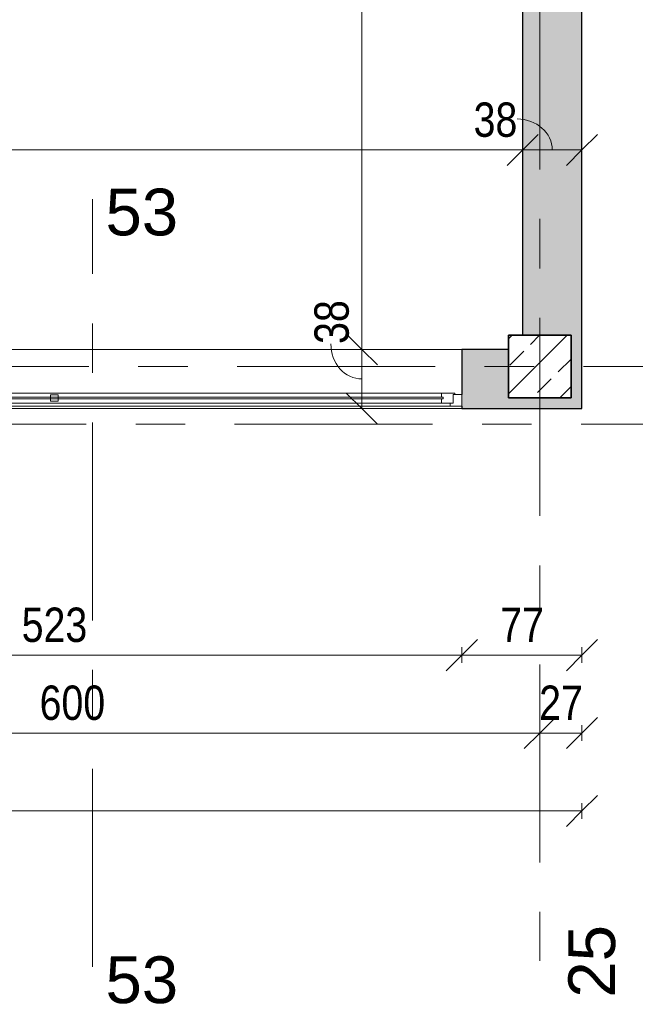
# Model space of a CAD drawing. Header units: centimetres. Extents: x -1737 to 22393, y -8842 to 3760.
# Tile 27 of 44: x 854 to 1249, y -1 to 631. Entities that reach past the tile are written whole.
import ezdxf

# ---------------------------------------------------------------- set-up
doc = ezdxf.new("R2010")
doc.units = ezdxf.units.CM
doc.linetypes.add('Oś', pattern=[222.25, 127, -31.75, 31.75, -31.75])
for name, color, linetype, lineweight in [('A-ANNO-DIMS', 211, 'Continuous', 13), ('A-ANNO-DIMS-100', 211, 'Continuous', 13), ('A-GLAZ', 151, 'Continuous', 13), ('A-WALL', 113, 'Continuous', 13), ('S-COLS', 52, 'Continuous', 9), ('S-GRID', 1, 'Continuous', 13), ('S-GRID-IDEN', 1, 'Continuous', 13)]:
    doc.layers.add(name, color=color, linetype=linetype, lineweight=lineweight)
doc.styles.add('Arial Narrow_1', font='ARIALN.TTF', dxfattribs={"height": 22})
doc.styles.add('Arial_1', font='arial.ttf', dxfattribs={"height": 30})
doc.dimstyles.new('Diagonal_1_100__0_1_', dxfattribs={"dimscale": 30.48, "dimtxt": 22.515481, "dimasz": 0.656168, "dimexe": 0.164042, "dimexo": 0.0625, "dimgap": 0.065617, "dimtad": 1, "dimdec": 1, "dimrnd": 0.1, "dimdsep": 46, "dimtxsty": 'Arial Narrow_1', "dimblk1": 'OBLIQUE', "dimblk2": 'OBLIQUE', "dimsah": 1, "dimcen": 0.09, "dimazin": 0, "dimtfac": 1, "dimtdec": 4, "dimtix": 1, "dimtmove": 0, "dimatfit": 3, "dimfxl": 0.164042, "dimfxlon": 1, "dimtvp": 1, "dimtolj": 1, "dimtzin": 0, "dimarcsym": 2})
doc.dimstyles.new('Diagonal_1_100__0_1__1', dxfattribs={"dimscale": 30.48, "dimtxt": 22.515481, "dimasz": 0.656168, "dimexe": 0.164042, "dimexo": 0.0625, "dimgap": 0.065617, "dimtad": 1, "dimdec": 1, "dimrnd": 0.1, "dimdsep": 46, "dimtxsty": 'Arial Narrow_1', "dimblk1": 'OBLIQUE', "dimblk2": 'OBLIQUE', "dimsah": 1, "dimcen": 0.09, "dimazin": 0, "dimtfac": 1, "dimtdec": 4, "dimtix": 1, "dimtmove": 1, "dimatfit": 3, "dimfxl": 0.164042, "dimfxlon": 1, "dimtvp": 1, "dimtolj": 1, "dimtzin": 0, "dimarcsym": 2})

# ---------------------------------------------------------------- blocks, each defined once
blk = doc.blocks.new('Pawilon F_rvt-1-3_piętro I __3_90 m_ - stan istniejący')
at = {"layer": 'S-GRID', "linetype": 'Oś'}
for p, q in [((900.38, 23.18), (900.38, 515.63)), ((102.59, 371.33), (1638.19, 371.33))]:
    blk.add_line(p, q, dxfattribs=at)
at = {"layer": 'S-GRID-IDEN', "char_height": 30, "width": 48.3, "attachment_point": 5, "line_spacing_factor": 0.936439, "style": 'Arial_1'}
for insert in [(932.03, 507.21), (932.03, 14.77)]:
    blk.add_mtext('\\pxqc,t4.23333,8.46667,12.7,16.93333,21.16667,25.4,29.63333,33.86667,38.1,42.33333,46.56667,50.8,55.03333,59.26667,63.5,67.73333,71.96667,76.2,80.43333,84.66667,88.9,93.13333,97.36667,101.6,105.83333,110.06667,114.3,118.53333,122.76667,127,131.23333,135.46667;{53}', dxfattribs=dict(at, insert=insert))
blk = doc.blocks.new('M_Concrete-Square-Column - 400 x 400mm-V4-3_piętro I __3_90 m_ - stan istniejący')
at = {"layer": 'S-COLS'}
h = blk.add_hatch(dxfattribs=at)
h.set_pattern_fill('FP_5', color=256, style=0, pattern_type=2)
h.set_pattern_definition([(45, (-1187.377, -408.326), (-17.67767, 17.67767), []), (45, (-1169.7, -408.326), (-17.67767, 17.67767), [12.5, -6.25])])
h.paths.add_polyline_path([(-20, -20), (20, -20), (20, 20), (-20, 20)], flags=0)
at = {"layer": 'S-COLS', "lineweight": 35}
for p, q in [((20, 20), (-20, 20)), ((-20, 20), (-20, -20)), ((20, -20), (20, 20)), ((-20, -20), (20, -20))]:
    blk.add_line(p, q, dxfattribs=at)
blk = doc.blocks.new('Okno - automatyczna etykieta - 523x181-2495388-3_piętro I __3_90 m_ - stan istniejący')
at = {"layer": 'A-GLAZ'}
for p, q in [((-254, 17.5), (-261.5, 17.5)), ((-261.5, 17.5), (-261.5, 10)), ((-261.5, 17.5), (261.5, 17.5)), ((-248.5, 15.5), (-256, 15.5)), ((-256, 15.5), (-256, 10)), ((-256, 10), (-256, 15.5)), ((-256, 15.5), (-254, 15.5)), ((-254, 15.5), (-254, 17.5)), ((254, 17.5), (-254, 17.5)), ((249.5, 12.75), (-249.5, 12.75)), ((-249.5, 12.75), (-249.5, 11.75)), ((-249.5, 11.75), (-249.5, 12.75)), ((-249.5, 12.75), (-248.5, 12.75)), ((-248.5, 12.75), (-248.5, 15.5)), ((248.5, 15.5), (-248.5, 15.5)), ((2.5, 14.25), (-2.5, 14.25)), ((-2.5, 14.25), (-2.5, 10.25)), ((2.5, 10.25), (2.5, 14.25)), ((256, 15.5), (248.5, 15.5)), ((248.5, 15.5), (248.5, 12.75)), ((248.5, 12.75), (249.5, 12.75)), ((249.5, 11.75), (249.5, 12.75)), ((249.5, 12.75), (249.5, 11.75)), ((261.5, 17.5), (254, 17.5)), ((254, 17.5), (254, 15.5)), ((254, 15.5), (256, 15.5)), ((256, 10), (256, 15.5)), ((256, 15.5), (256, 10)), ((261.5, 10), (261.5, 17.5)), ((-261.5, 10), (-256, 10)), ((-256, 10), (-257, 10)), ((-257, 10), (-257, 9)), ((-257, 9), (-248.5, 9)), ((-249.5, 11.75), (249.5, 11.75)), ((-248.5, 11.75), (-249.5, 11.75)), ((-248.5, 9), (-248.5, 11.75)), ((248.5, 9), (-248.5, 9)), ((-2.5, 10.25), (2.5, 10.25)), ((248.5, 11.75), (248.5, 9)), ((249.5, 11.75), (248.5, 11.75)), ((248.5, 9), (257, 9)), ((257, 10), (256, 10)), ((256, 10), (261.5, 10)), ((257, 9), (257, 10))]:
    blk.add_line(p, q, dxfattribs=at)
blk = doc.blocks.new('DIMBLOCK19-3_piętro I __3_90 m_ - stan istniejący')
at = {"layer": 'A-ANNO-DIMS-100'}
for p, q in [((587.38, 173.23), (597.38, 183.23)), ((1187.38, 173.23), (1197.38, 183.23)), ((587.38, 178.23), (587.38, 168.23)), ((587.38, 173.23), (587.38, 178.23)), ((1187.38, 178.23), (1187.38, 168.23)), ((1187.38, 173.23), (1187.38, 178.23)), ((587.38, 173.23), (577.38, 163.23)), ((587.38, 173.23), (1187.38, 173.23)), ((1187.38, 173.23), (1177.38, 163.23))]:
    blk.add_line(p, q, dxfattribs=at)
at = {"layer": 'A-ANNO-DIMS-100', "color": 0, "insert": (866.47, 203.67), "char_height": 22, "width": 50.1774, "attachment_point": 1, "line_spacing_factor": 0.974696, "style": 'Arial Narrow_1'}
blk.add_mtext('600', dxfattribs=at)
blk = doc.blocks.new('_Oblique')
at = {"color": 0, "linetype": 'ByBlock', "lineweight": -2}
blk.add_line((-0.5, -0.5), (0.5, 0.5), dxfattribs=at)
blk = doc.blocks.new('DIMBLOCK20-3_piętro I __3_90 m_ - stan istniejący')
at = {"layer": 'A-ANNO-DIMS-100'}
for p, q in [((1187.38, 173.23), (1197.38, 183.23)), ((1214.38, 173.23), (1224.38, 183.23)), ((1187.38, 178.23), (1187.38, 168.23)), ((1187.38, 173.23), (1187.38, 178.23)), ((1214.38, 178.23), (1214.38, 168.23)), ((1214.38, 173.23), (1214.38, 178.23)), ((1187.38, 173.23), (1177.38, 163.23)), ((1187.38, 173.23), (1214.38, 173.23)), ((1214.38, 173.23), (1204.38, 163.23))]:
    blk.add_line(p, q, dxfattribs=at)
at = {"layer": 'A-ANNO-DIMS-100', "color": 0, "insert": (1186.94, 203.67), "char_height": 22, "width": 33.4516, "attachment_point": 1, "line_spacing_factor": 0.974696, "style": 'Arial Narrow_1'}
blk.add_mtext('27', dxfattribs=at)
blk = doc.blocks.new('DIMBLOCK34-3_piętro I __3_90 m_ - stan istniejący')
at = {"layer": 'A-ANNO-DIMS-100'}
for p, q in [((1176.38, 547.24), (1186.38, 557.24)), ((1214.38, 547.24), (1224.38, 557.24)), ((1176.38, 542.24), (1176.38, 552.24)), ((1214.38, 542.24), (1214.38, 552.24)), ((1176.38, 547.24), (1166.38, 537.24)), ((1214.38, 547.24), (1176.38, 547.24)), ((1176.38, 547.24), (1176.38, 542.24)), ((1214.38, 547.24), (1204.38, 537.24)), ((1214.38, 547.24), (1214.38, 542.24))]:
    blk.add_line(p, q, dxfattribs=at)
blk.add_ellipse((1172.78, 547.24), major_axis=(22.6, 0), ratio=0.879351, start_param=0, end_param=1.570796, dxfattribs=at)
at = {"layer": 'A-ANNO-DIMS-100', "color": 0, "insert": (1144.9, 577.67), "char_height": 22, "width": 33.4516, "attachment_point": 1, "line_spacing_factor": 0.974696, "style": 'Arial Narrow_1'}
blk.add_mtext('38', dxfattribs=at)
blk = doc.blocks.new('DIMBLOCK35-3_piętro I __3_90 m_ - stan istniejący')
at = {"layer": 'A-ANNO-DIMS-100'}
for p, q in [((-20.62, 547.24), (-10.62, 557.24)), ((1176.38, 547.24), (1186.38, 557.24)), ((-20.62, 542.24), (-20.62, 552.24)), ((1176.38, 542.24), (1176.38, 552.24)), ((-20.62, 547.24), (-30.62, 537.24)), ((1176.38, 547.24), (-20.62, 547.24)), ((-20.62, 547.24), (-20.62, 542.24)), ((1176.38, 547.24), (1166.38, 537.24)), ((1176.38, 547.24), (1176.38, 542.24))]:
    blk.add_line(p, q, dxfattribs=at)
at = {"layer": 'A-ANNO-DIMS-100', "color": 0, "insert": (550, 577.67), "char_height": 22, "width": 66.9031, "attachment_point": 1, "line_spacing_factor": 0.974696, "style": 'Arial Narrow_1'}
blk.add_mtext('1197', dxfattribs=at)
blk = doc.blocks.new('DIMBLOCK73-3_piętro I __3_90 m_ - stan istniejący')
at = {"layer": 'A-ANNO-DIMS-100'}
for p, q in [((1073.19, 419.33), (1063.19, 429.33)), ((1068.19, 419.33), (1078.19, 419.33)), ((1073.19, 419.33), (1068.19, 419.33)), ((1073.19, 381.33), (1073.19, 419.33)), ((1073.19, 419.33), (1083.19, 409.33)), ((1073.19, 381.33), (1063.19, 391.33)), ((1068.19, 381.33), (1078.19, 381.33)), ((1073.19, 381.33), (1068.19, 381.33)), ((1073.19, 381.33), (1083.19, 371.33))]:
    blk.add_line(p, q, dxfattribs=at)
blk.add_ellipse((1073.19, 422.82), major_axis=(0, 22.5), ratio=0.883263, start_param=1.570796, end_param=3.141593, dxfattribs=at)
at = {"layer": 'A-ANNO-DIMS-100', "color": 0, "insert": (1042.76, 422.82), "char_height": 22, "width": 33.4516, "attachment_point": 1, "rotation": 90, "line_spacing_factor": 0.974696, "style": 'Arial Narrow_1'}
blk.add_mtext('38', dxfattribs=at)
blk = doc.blocks.new('DIMBLOCK74-3_piętro I __3_90 m_ - stan istniejący')
at = {"layer": 'A-ANNO-DIMS-100'}
for p, q in [((1073.19, 903.33), (1063.19, 913.33)), ((1068.19, 903.33), (1078.19, 903.33)), ((1073.19, 903.33), (1068.19, 903.33)), ((1073.19, 419.33), (1073.19, 903.33)), ((1073.19, 903.33), (1083.19, 893.33)), ((1073.19, 419.33), (1063.19, 429.33)), ((1068.19, 419.33), (1078.19, 419.33)), ((1073.19, 419.33), (1068.19, 419.33)), ((1073.19, 419.33), (1083.19, 409.33))]:
    blk.add_line(p, q, dxfattribs=at)
at = {"layer": 'A-ANNO-DIMS-100', "color": 0, "insert": (1042.76, 640.42), "char_height": 22, "width": 50.1774, "attachment_point": 1, "rotation": 90, "line_spacing_factor": 0.974696, "style": 'Arial Narrow_1'}
blk.add_mtext('484', dxfattribs=at)
blk = doc.blocks.new('DIMBLOCK215-3_piętro I __3_90 m_ - stan istniejący')
at = {"layer": 'A-ANNO-DIMS-100'}
for p, q in [((-1239.62, 123.23), (-1229.62, 133.23)), ((1214.38, 123.23), (1224.38, 133.23)), ((-1239.62, 128.23), (-1239.62, 118.23)), ((-1239.62, 123.23), (-1239.62, 128.23)), ((1214.38, 128.23), (1214.38, 118.23)), ((1214.38, 123.23), (1214.38, 128.23)), ((-1239.62, 123.23), (-1249.62, 113.23)), ((-1239.62, 123.23), (1214.38, 123.23)), ((1214.38, 123.23), (1204.38, 113.23))]:
    blk.add_line(p, q, dxfattribs=at)
at = {"layer": 'A-ANNO-DIMS-100', "color": 0, "insert": (-40.5, 153.67), "char_height": 22, "width": 66.9031, "attachment_point": 1, "line_spacing_factor": 0.974696, "style": 'Arial Narrow_1'}
blk.add_mtext('2454', dxfattribs=at)
blk = doc.blocks.new('DIMBLOCK225-3_piętro I __3_90 m_ - stan istniejący')
at = {"layer": 'A-ANNO-DIMS-100'}
for p, q in [((614.38, 223.23), (624.38, 233.23)), ((614.38, 228.23), (614.38, 218.23)), ((614.38, 223.23), (614.38, 228.23)), ((1137.38, 223.23), (1147.38, 233.23)), ((1137.38, 228.23), (1137.38, 218.23)), ((1137.38, 223.23), (1137.38, 228.23)), ((614.38, 223.23), (604.38, 213.23)), ((614.38, 223.23), (1137.38, 223.23)), ((1137.38, 223.23), (1127.38, 213.23))]:
    blk.add_line(p, q, dxfattribs=at)
at = {"layer": 'A-ANNO-DIMS-100', "color": 0, "insert": (854.97, 253.67), "char_height": 22, "width": 50.1774, "attachment_point": 1, "line_spacing_factor": 0.974696, "style": 'Arial Narrow_1'}
blk.add_mtext('523', dxfattribs=at)
blk = doc.blocks.new('DIMBLOCK226-3_piętro I __3_90 m_ - stan istniejący')
at = {"layer": 'A-ANNO-DIMS-100'}
for p, q in [((1137.38, 223.23), (1147.38, 233.23)), ((1137.38, 228.23), (1137.38, 218.23)), ((1137.38, 223.23), (1137.38, 228.23)), ((1214.38, 223.23), (1224.38, 233.23)), ((1214.38, 228.23), (1214.38, 218.23)), ((1214.38, 223.23), (1214.38, 228.23)), ((1137.38, 223.23), (1127.38, 213.23)), ((1137.38, 223.23), (1214.38, 223.23)), ((1214.38, 223.23), (1204.38, 213.23))]:
    blk.add_line(p, q, dxfattribs=at)
at = {"layer": 'A-ANNO-DIMS-100', "color": 0, "insert": (1161.94, 253.67), "char_height": 22, "width": 33.4516, "attachment_point": 1, "line_spacing_factor": 0.974696, "style": 'Arial Narrow_1'}
blk.add_mtext('77', dxfattribs=at)

msp = doc.modelspace()

# ---------------------------------------------------------------- hatches: boundary and pattern name
at = {"layer": 'A-WALL', "lineweight": 5}
h = msp.add_hatch(color=254, dxfattribs=at)
h.paths.add_polyline_path([(1176.38, 381.33), (1214.38, 381.33), (1214.38, 704.42), (1176.38, 704.42), (1176.38, 428.33), (1207.38, 428.33), (1207.38, 388.33), (1176.38, 388.33)], flags=0)
h.paths.add_polyline_path([(1176.38, 861.33), (1214.38, 861.33), (1214.38, 908.33), (1207.38, 908.33), (1207.38, 868.33), (1176.38, 868.33), (1176.38, 866.1)], flags=0)
at = {"layer": 'A-WALL'}
h = msp.add_hatch(color=9, dxfattribs=at)
h.paths.add_polyline_path([(614.38, 381.33), (614.38, 419.33), (607.38, 419.33), (607.38, 388.33), (567.38, 388.33), (567.38, 419.33), (542.38, 419.33), (542.38, 381.33), (610.25, 381.33)], flags=0)
h.paths.add_polyline_path([(1176.38, 381.33), (1176.38, 388.33), (1167.38, 388.33), (1167.38, 419.33), (1137.38, 419.33), (1137.38, 381.33), (1167.38, 381.33)], flags=0)

# ---------------------------------------------------------------- linework, layer by layer
at = {"layer": 'A-WALL', "color": 7, "lineweight": 25}
for p, q in [((1214.38, 381.33), (1214.38, 737.33)), ((1176.38, 428.33), (1176.38, 732.33)), ((1167.38, 419.33), (1137.38, 419.33)), ((1137.38, 419.33), (1137.38, 390.33)), ((1137.38, 382.83), (1137.38, 381.33)), ((1137.38, 381.33), (1214.38, 381.33))]:
    msp.add_line(p, q, dxfattribs=at)
at = {"layer": 'A-WALL'}
for p, q in [((614.38, 419.33), (1137.38, 419.33)), ((1137.38, 381.33), (614.38, 381.33))]:
    msp.add_line(p, q, dxfattribs=at)
at = {"layer": 'S-GRID', "linetype": 'Oś'}
for p, q in [((1187.38, 2884.27), (1187.38, 27.13)), ((1342.46, 408.33), (-1368.76, 408.33))]:
    msp.add_line(p, q, dxfattribs=at)

# ---------------------------------------------------------------- block references
at = {"lineweight": 5}
msp.add_blockref('Pawilon F_rvt-1-3_piętro I __3_90 m_ - stan istniejący', (0, 0), dxfattribs=at)
at = {"layer": 'A-GLAZ', "rotation": 180}
msp.add_blockref('Okno - automatyczna etykieta - 523x181-2495388-3_piętro I __3_90 m_ - stan istniejący', (875.88, 400.33), dxfattribs=at)
at = {"layer": 'S-COLS'}
msp.add_blockref('M_Concrete-Square-Column - 400 x 400mm-V4-3_piętro I __3_90 m_ - stan istniejący', (1187.38, 408.33), dxfattribs=at)

# ---------------------------------------------------------------- texts
at = {"layer": 'S-GRID-IDEN', "insert": (1220.88, 26.79), "char_height": 30, "width": 48.3, "attachment_point": 5, "rotation": 90, "line_spacing_factor": 0.936439, "style": 'Arial_1'}
msp.add_mtext('\\pxqc,t4.23333,8.46667,12.7,16.93333,21.16667,25.4,29.63333,33.86667,38.1,42.33333,46.56667,50.8,55.03333,59.26667,63.5,67.73333,71.96667,76.2,80.43333,84.66667,88.9,93.13333,97.36667,101.6,105.83333,110.06667,114.3,118.53333,122.76667,127,131.23333,135.46667;{25}', dxfattribs=at)

# ---------------------------------------------------------------- dimensions: what is measured, and where the dimension line sits
at = {"layer": 'A-ANNO-DIMS'}
for base, p1, p2, angle, override, picture, middle in [((1073.19, 903.33), (1068.19, 419.33), (1068.19, 903.33), 90, {"dimpost": '<>', "dimfxl": 484}, 'DIMBLOCK74-3_piętro I __3_90 m_ - stan istniejący', (1059.96, 661.33)), ((-20.62, 547.24), (1176.38, 542.24), (-20.62, 542.24), 0, {"dimpost": '<>', "dimfxl": 1197}, 'DIMBLOCK35-3_piętro I __3_90 m_ - stan istniejący', (577.88, 560.47)), ((1137.38, 223.23), (614.38, 228.23), (1137.38, 228.23), 0, {"dimpost": '<>', "dimfxl": 523}, 'DIMBLOCK225-3_piętro I __3_90 m_ - stan istniejący', (875.88, 236.47)), ((1214.38, 223.23), (1137.38, 228.23), (1214.38, 228.23), 0, {"dimpost": '<>', "dimfxl": 77}, 'DIMBLOCK226-3_piętro I __3_90 m_ - stan istniejący', (1175.88, 236.23)), ((1187.38, 173.23), (587.38, 178.23), (1187.38, 178.23), 0, {"dimpost": '<>', "dimfxl": 600}, 'DIMBLOCK19-3_piętro I __3_90 m_ - stan istniejący', (887.38, 186.47)), ((1214.38, 173.23), (1187.38, 178.23), (1214.38, 178.23), 0, {"dimpost": '<>', "dimfxl": 27}, 'DIMBLOCK20-3_piętro I __3_90 m_ - stan istniejący', (1200.88, 186.28)), ((1214.38, 123.23), (-1239.62, 128.23), (1214.38, 128.23), 0, {"dimpost": '<>', "dimfxl": 2454}, 'DIMBLOCK215-3_piętro I __3_90 m_ - stan istniejący', (-12.62, 136.47))]:
    dim = msp.add_linear_dim(base=base, p1=p1, p2=p2, angle=angle, dimstyle='Diagonal_1_100__0_1_', override=override, dxfattribs=at)
    dim.commit()
    dim.dimension.update_dxf_attribs({"geometry": picture, "text_midpoint": middle})
dim = msp.add_linear_dim(base=(1176.38, 547.24), p1=(1214.38, 542.24), p2=(1176.38, 542.24), angle=0, dimstyle='Diagonal_1_100__0_1__1', override={"dimpost": '<>', "dimfxl": 38}, dxfattribs=at)
dim.commit()
dim.dimension.update_dxf_attribs({"geometry": 'DIMBLOCK34-3_piętro I __3_90 m_ - stan istniejący', "text_midpoint": (1161.63, 563.01), "dimtype": 160})
dim = msp.add_linear_dim(base=(1073.19, 419.33), p1=(1068.19, 381.33), p2=(1068.19, 419.33), angle=90, dimstyle='Diagonal_1_100__0_1__1', override={"dimpost": '<>', "dimfxl": 38}, dxfattribs=at)
dim.commit()
dim.dimension.update_dxf_attribs({"geometry": 'DIMBLOCK73-3_piętro I __3_90 m_ - stan istniejący', "text_midpoint": (1057.43, 439.55), "dimtype": 160, "text_rotation": 90})

doc.saveas('drawing.dxf')
